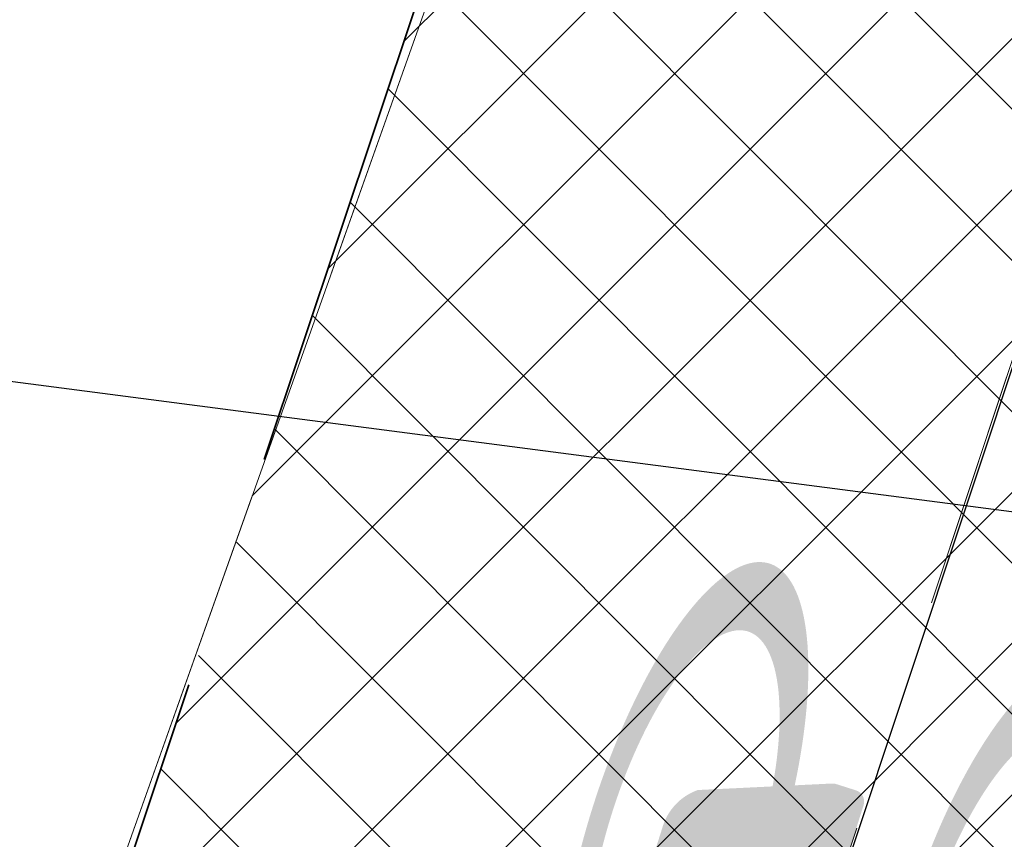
# Model space of a CAD drawing. Header units: metres. Extents: x 6599594 to 6600699, y 5687867 to 5691114.
# Tile 53 of 256: x 6599849.57 to 6599851.65, y 5688576.26 to 5688577.99. Entities that reach past the tile are written whole.
import ezdxf

# ---------------------------------------------------------------- set-up
doc = ezdxf.new("R2010")
doc.units = ezdxf.units.M
doc.header["$MEASUREMENT"] = 0
for name, pattern in [('1', [0]), ('BUG', [1.5, 1, -0.5]), ('GUK', [2, 1.5, -0.5]), ('GUZ', [1, 0.5, -0.5]), ('L_0_04', [1.5, 1, -0.5])]:
    doc.linetypes.add(name, pattern=pattern)
doc.layers.get('0').update_dxf_attribs({"color": 253, "linetype": 'CONTINUOUS', "lineweight": 13})
doc.layers.add('__gaPoziome', color=7, linetype='CONTINUOUS')
doc.layers.add('zzz.gaHSOpis', color=7, linetype='CONTINUOUS')
for name, color, linetype, lineweight in [('_kolor chodnik', 50, '1', 5), ('_kolor jezdnia', 4, '1', 0), ('_kolor zjazdy kostka', 7, '1', 5), ('_kolor ścieżka @ 1', 10, '1', 0), ('_obrzeze', 10, 'BUG', 35), ('Dzialki', 130, '1', 30), ('Kontury', 252, 'GUK', 9), ('OT_Komunikacja', 7, 'CONTINUOUS', 0), ('OT_ZagospodarowanieTerenu', 7, 'CONTINUOUS', 0), ('Uzytki', 252, 'GUZ', 9)]:
    doc.layers.add(name, color=color, linetype=linetype, lineweight=lineweight)
doc.styles.get("Standard").update_dxf_attribs({"font": 'ARIALN.TTF', "width": 0.75, "height": 1.199999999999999})
doc.dimstyles.new('GA-LEADER', dxfattribs={"dimtxt": 1, "dimasz": 1, "dimexe": 1, "dimexo": 1, "dimgap": 1, "dimtad": 1, "dimtxsty": 'Standard', "dimcen": 1, "dimadec": 0, "dimazin": 0, "dimtfac": 1, "dimtmove": 0, "dimatfit": 3, "dimfxl": 1, "dimarcsym": 0})
pattern_1 = [(45, (0, 0), (-0.1414213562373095, 0.1414213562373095), []), (135, (0, 0), (-0.1414213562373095, -0.1414213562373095), [])]

# ---------------------------------------------------------------- blocks, each defined once
blk = doc.blocks.new('*U1225')
at = {"linetype": 'Continuous', "lineweight": 0}
h = blk.add_hatch(color=0, dxfattribs=at)
edge = h.paths.add_edge_path()
edge.add_ellipse((-0.3500000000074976, 0.5999999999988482), major_axis=(0, 0.6000000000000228), ratio=0.3333333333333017, start_angle=352.7756741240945, end_angle=347.298609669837)
edge.add_line((-0.2379739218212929, 1.097042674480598), (-0.2315602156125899, 1.156915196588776))
edge.add_line((-0.2315602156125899, 1.156915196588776), (0.0049111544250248, 0.6839724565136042))
edge.add_arc((-0.0171736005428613, 0.672930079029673), 0.0246915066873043, -6.480149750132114e-12, 26.56505117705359, ccw=False)
edge.add_line((0.007517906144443, 0.6729300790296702), (0.0075179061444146, 0.4246915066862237))
edge.add_arc((0.032209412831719, 0.4246915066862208), 0.0246915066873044, 180, 270.0000000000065)
edge.add_line((0.032209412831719, 0.3999999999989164), (0.0760291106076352, 0.3999999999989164))
edge.add_arc((0.0760291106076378, 0.4246915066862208), 0.0246915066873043, 269.9999999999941, 290.3551038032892)
edge.add_line((0.0846177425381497, 0.4015418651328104), (0.1583063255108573, 0.4288806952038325))
edge.add_ellipse((0.349999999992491, 0.5999999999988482), major_axis=(0, 0.6000000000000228), ratio=0.3333333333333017, start_angle=131.7543516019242, end_angle=366.2961051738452)
edge.add_line((0.2871538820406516, 1.169608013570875), (0.2152697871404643, 1.519009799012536))
edge.add_line((0.2152697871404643, 1.519009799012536), (0.2505309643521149, 1.76523323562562))
edge.add_line((0.2505309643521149, 1.76523323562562), (0.256238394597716, 1.765233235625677))
edge.add_line((0.256238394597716, 1.765233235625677), (0.271304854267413, 1.807733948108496))
edge.add_line((0.271304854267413, 1.807733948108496), (0.271304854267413, 1.863168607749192))
edge.add_line((0.271304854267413, 1.863168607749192), (0.1430894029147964, 1.863168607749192))
edge.add_line((0.1430894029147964, 1.863168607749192), (0.1368954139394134, 1.807733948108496))
edge.add_line((0.1368954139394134, 1.807733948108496), (0.2025543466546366, 1.765233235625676))
edge.add_line((0.2025543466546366, 1.765233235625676), (0.1848099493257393, 1.641330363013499))
edge.add_line((0.1848099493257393, 1.641330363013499), (-0.1796683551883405, 1.641330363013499))
edge.add_line((-0.1796683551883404, 1.641330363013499), (-0.1591600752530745, 1.832776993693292))
edge.add_spline(control_points=[(-0.1591600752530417, 1.832776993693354), (-0.1570904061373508, 1.839129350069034), (-0.1468880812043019, 1.858757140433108), (-0.1198635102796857, 1.861324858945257), (-0.1004585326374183, 1.863168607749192)], knot_values=[0, 0, 0, 0, 0.0202501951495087, 0.0718217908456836, 0.0718217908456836, 0.0718217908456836, 0.0718217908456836], degree=3, periodic=0)
edge.add_line((-0.1004585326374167, 1.863168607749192), (-0.0500000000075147, 1.863168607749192))
edge.add_line((-0.0500000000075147, 1.863168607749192), (-0.0500000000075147, 1.999999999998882))
edge.add_line((-0.0500000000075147, 1.999999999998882), (-0.1309817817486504, 1.999999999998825))
edge.add_spline(control_points=[(-0.13098178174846, 1.999999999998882), (-0.1393453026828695, 1.998699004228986), (-0.1489517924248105, 1.994455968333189), (-0.1568901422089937, 1.98915083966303)], knot_values=[0.0674842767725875, 0.0674842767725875, 0.0674842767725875, 0.0674842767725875, 0.0937358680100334, 0.0937358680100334, 0.0937358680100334, 0.0937358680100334], degree=3, periodic=0)
edge.add_arc((-0.1158451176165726, 1.918452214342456), 0.0817495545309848, 120.1378761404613, 168.8932970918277)
edge.add_line((-0.1960635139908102, 1.934200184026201), (-0.2789103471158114, 1.160817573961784))
h.paths.add_polyline_path([(-0.1948081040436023, 1.499999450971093), (0.1645697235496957, 1.499999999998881), (0.0499999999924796, 0.6999999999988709), (-0.2221906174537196, 1.244381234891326)], flags=16)
edge = h.paths.add_edge_path(flags=16)
edge.add_ellipse((-0.3500000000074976, 0.5999999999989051), major_axis=(0, -0.4499999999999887), ratio=0.3500721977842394, start_angle=172.4065935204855, end_angle=524.7460656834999, ccw=False)
edge.add_line((-0.293937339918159, 1.020539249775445), (-0.3245900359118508, 0.7343935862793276))
edge.add_arc((-0.3373168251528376, 0.7357569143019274), 0.0127996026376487, 322.797032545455, 353.88563826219, ccw=False)
edge.add_line((-0.3271219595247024, 0.7280177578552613), (-0.3593446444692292, 0.6855705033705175))
edge.add_arc((-0.3302445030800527, 0.6634799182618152), 0.0365350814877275, 142.7970325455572, 179.9999999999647)
edge.add_line((-0.3667795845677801, 0.6634799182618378), (-0.366779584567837, 0.5711774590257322))
edge.add_arc((-0.3539799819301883, 0.5711774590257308), 0.0127996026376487, 180, 270.0000000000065)
edge.add_line((-0.3539799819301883, 0.558377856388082), (-0.3459871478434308, 0.558377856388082))
edge.add_arc((-0.345987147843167, 0.5711774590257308), 0.0127996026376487, 269.9999999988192, 333.0194612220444)
edge.add_spline(control_points=[(-0.3345806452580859, 0.5653704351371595), (-0.3223100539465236, 0.5894730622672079), (-0.3007053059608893, 0.6324936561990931), (-0.2827209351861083, 0.6805993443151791), (-0.2801993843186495, 0.7028830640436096), (-0.2800171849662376, 0.7045650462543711)], knot_values=[0.0078877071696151, 0.0078877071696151, 0.0078877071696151, 0.0078877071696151, 0.089430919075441, 0.1528578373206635, 0.1580227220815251, 0.1580227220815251, 0.1580227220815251, 0.1580227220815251], degree=3, periodic=0)
edge.add_line((-0.2800171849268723, 0.7045650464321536), (-0.2531900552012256, 0.9549987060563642))
edge = h.paths.add_edge_path(flags=16)
edge.add_line((0.195220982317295, 1.379012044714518), (0.2489608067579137, 1.117802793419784))
edge.add_ellipse((0.349999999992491, 0.5999999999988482), major_axis=(0, 0.6000000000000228), ratio=0.3333333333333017, start_angle=371.0414200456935, end_angle=423.1107733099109)
edge.add_line((0.1527973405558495, 0.6999999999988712), (0.0979809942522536, 0.6999999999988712))
edge.add_line((0.0979809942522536, 0.6999999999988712), (0.195220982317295, 1.379012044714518))
edge = h.paths.add_edge_path(flags=16)
edge.add_ellipse((0.349999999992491, 0.5999999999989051), major_axis=(0, -0.4499999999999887), ratio=0.3500721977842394, start_angle=316.31798467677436, end_angle=596.9330963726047, ccw=False)
edge.add_line((0.2020913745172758, 0.4451251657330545), (0.3499999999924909, 0.4999999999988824))
edge.add_arc((0.2781116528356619, 0.5949437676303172), 0.1190892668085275, 307.1318264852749, 362.4333669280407)
edge.add_line((0.3970935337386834, 0.5999999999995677), (0.3970935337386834, 0.6753084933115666))
edge.add_arc((0.372402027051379, 0.6753084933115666), 0.0246915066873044, 0, 90)
edge.add_line((0.372402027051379, 0.699999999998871), (0.1964064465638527, 0.6999999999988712))

msp = doc.modelspace()

# ---------------------------------------------------------------- hatches: boundary and pattern name
at = {"layer": '_kolor chodnik'}
h = msp.add_hatch(dxfattribs=at)
h.set_pattern_fill('ANSI37', color=256, scale=1.6)
h.set_pattern_definition(pattern_1)
h.paths.add_polyline_path([(6599849.938171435, 5688542.085872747), (6599852.232147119, 5688548.938742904), (6599853.573135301, 5688548.489851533), (6599853.827082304, 5688549.248475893), (6599851.793849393, 5688549.929093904), (6599849.895278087, 5688548.982823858), (6599847.823506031, 5688542.793750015)])
edge = h.paths.add_edge_path()
edge.add_line((6600018.106075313, 5689087.454911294), (6600022.42781917, 5689091.229234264))
edge.add_line((6600022.42781917, 5689091.229234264), (6600020.233254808, 5689093.742094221))
edge.add_line((6600020.233254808, 5689093.742094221), (6600017.159471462, 5689091.057656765))
edge.add_arc((6600023.275194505, 5689085.385140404), 8.34143334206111, 137.1531558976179, 148.8016577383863)
edge.add_line((6600016.140105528, 5689089.706021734), (6600018.106075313, 5689087.454911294))
h.paths.add_polyline_path([(6600038.501784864, 5689187.59229436), (6600037.906968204, 5689187.700586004), (6600037.638296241, 5689186.224843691), (6600038.240083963, 5689186.115282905)])
h.paths.add_polyline_path([(6600069.098302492, 5689360.276020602), (6600068.321239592, 5689360.413462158), (6600068.064048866, 5689358.936495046), (6600068.836639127, 5689358.799546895)])
h.paths.add_polyline_path([(6600082.393785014, 5689362.950258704), (6600082.941124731, 5689366.103121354), (6600081.481377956, 5689366.361351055), (6600080.923159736, 5689363.210828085)])
h.paths.add_polyline_path([(6600074.022236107, 5689388.065861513), (6600072.983907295, 5689388.249860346), (6600072.723374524, 5689386.772538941), (6600073.760538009, 5689386.588865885)])
h.paths.add_polyline_path([(6600105.602402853, 5689486.45426531), (6600106.738797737, 5689489.760539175), (6600105.28818975, 5689490.281952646), (6600104.132785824, 5689486.965912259)])
h.paths.add_polyline_path([(6600132.519778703, 5689678.737346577), (6600131.636986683, 5689678.922259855), (6600131.330470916, 5689677.453953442), (6600132.212256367, 5689677.269208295)])
h.paths.add_polyline_path([(6600156.649397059, 5689798.7449027), (6600156.48800471, 5689797.95886096), (6600157.450195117, 5689797.757316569), (6600157.615023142, 5689798.542205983)])
h.paths.add_polyline_path([(6600189.055358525, 5689948.643107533), (6600187.902868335, 5689948.884512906), (6600187.600024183, 5689947.417400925), (6600188.748131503, 5689947.176379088)])
edge = h.paths.add_edge_path()
edge.add_line((6600204.459383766, 5690032.969035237), (6600204.153258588, 5690031.227801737))
edge.add_arc((6600202.328347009, 5690027.299936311), 4.331100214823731, 41.853001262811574, 65.08011546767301, ccw=False)
edge.add_arc((6600032.903931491, 5690051.979071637), 174.020003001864, 352.8070218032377, 353.495463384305)
edge.add_arc((6600202.372679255, 5690027.343587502), 5.999999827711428, 55.12102442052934, 69.64815978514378)
edge = h.paths.add_edge_path()
edge.add_line((6600205.046027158, 5690040.265402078), (6600204.972740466, 5690038.483452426))
edge.add_arc((6600203.986269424, 5690044.401803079), 5.999999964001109, 279.4630688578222, 294.9140560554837)
edge.add_line((6600206.513819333, 5690038.960158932), (6600206.607027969, 5690041.030672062))
edge.add_arc((6600203.986269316, 5690044.401803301), 4.270000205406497, 284.3702444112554, 307.86193139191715, ccw=False)
edge = h.paths.add_edge_path()
edge.add_arc((6600203.547470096, 5690044.558759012), 6.446878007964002, 324.43500910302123, 356.20133685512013, ccw=False)
edge.add_arc((6600203.986269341, 5690044.401803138), 6.000000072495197, 323.2169970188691, 357.4193489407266)
h.paths.add_polyline_path([(6600208.910055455, 5690121.713696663), (6600208.146285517, 5690121.748120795), (6600207.125602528, 5690121.794124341), (6600209.971605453, 5690121.665851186)])
edge = h.paths.add_edge_path()
edge.add_line((6600238.769818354, 5690481.648294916), (6600240.338176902, 5690490.87374652))
edge.add_line((6600240.338176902, 5690490.87374652), (6600241.251295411, 5690510.829461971))
edge.add_line((6600241.251295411, 5690510.829461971), (6600239.524022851, 5690510.928942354))
edge.add_line((6600239.524022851, 5690510.928942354), (6600238.633343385, 5690491.167757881))
edge.add_line((6600238.633343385, 5690491.167757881), (6600234.579716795, 5690467.661262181))
edge.add_line((6600234.579716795, 5690467.661262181), (6600234.449796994, 5690464.966873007))
edge.add_arc((6600242.443669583, 5690464.607462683), 8.001948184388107, 177.4256737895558, 268.2543056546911)
edge.add_line((6600242.199903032, 5690456.609228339), (6600242.216657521, 5690457.359274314))
edge.add_line((6600242.216657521, 5690457.359274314), (6600242.305257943, 5690458.836738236))
edge.add_arc((6600242.444504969, 5690464.607952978), 5.772894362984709, 177.0298084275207, 268.6178439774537, ccw=False)
edge.add_line((6600236.679365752, 5690464.907083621), (6600236.951876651, 5690470.95443634))
edge.add_line((6600236.951876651, 5690470.95443634), (6600238.15078669, 5690478.210832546))
edge.add_line((6600238.15078669, 5690478.210832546), (6600238.769818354, 5690481.648294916))
h.paths.add_polyline_path([(6600238.769818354, 5690481.648294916), (6600238.15078669, 5690478.210832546), (6600239.670056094, 5690477.930590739), (6600240.266710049, 5690481.376366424)])
edge = h.paths.add_edge_path()
edge.add_line((6600223.366500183, 5690460.339976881), (6600223.278629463, 5690457.997544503))
edge.add_arc((6600220.967166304, 5690465.656339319), 7.999999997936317, 286.7940807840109, 300.2738222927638)
edge.add_line((6600225.000231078, 5690458.747331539), (6600225.240084, 5690461.623695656))
edge.add_arc((6600221.105749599, 5690465.648640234), 5.76999998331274, 293.06724424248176, 315.7681070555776, ccw=False)
edge = h.paths.add_edge_path()
edge.add_arc((6600220.025145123, 5690444.676291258), 5.770000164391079, 37.996647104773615, 59.94382588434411, ccw=False)
edge.add_line((6600224.572175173, 5690448.22839199), (6600224.817793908, 5690451.081798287))
edge.add_arc((6600220.025145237, 5690444.676291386), 7.999999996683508, 53.19588653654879, 68.15166733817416)
edge.add_line((6600223.00235276, 5690452.101669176), (6600222.91504296, 5690449.670427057))
edge = h.paths.add_edge_path()
edge.add_arc((6600221.105749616, 5690465.648640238), 7.999999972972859, 328.0222308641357, 357.0132597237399)
edge.add_line((6600229.094882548, 5690465.23180147), (6600229.218816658, 5690467.593604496))
edge.add_line((6600229.218816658, 5690467.593604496), (6600228.218919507, 5690467.645774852))
edge.add_line((6600228.218919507, 5690467.645774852), (6600227.891778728, 5690461.411918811))
h.paths.add_polyline_path([(6600200.980142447, 5690012.236744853), (6600202.317278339, 5690011.956662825), (6600202.522293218, 5690012.935421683), (6600201.182321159, 5690013.216097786)])
h.paths.add_polyline_path([(6600196.457878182, 5689983.98337835), (6600195.202332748, 5689984.246370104), (6600194.899091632, 5689982.777335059), (6600196.150355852, 5689982.515240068)])
edge = h.paths.add_edge_path()
edge.add_line((6600112.305909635, 5689517.991018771), (6600112.691041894, 5689519.807934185))
edge.add_line((6600112.691041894, 5689519.807934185), (6600113.245521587, 5689522.423769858))
edge.add_line((6600113.245521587, 5689522.423769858), (6600111.553124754, 5689522.782507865))
edge.add_line((6600111.553124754, 5689522.782507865), (6600107.405864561, 5689503.21722655))
edge.add_line((6600107.405864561, 5689503.21722655), (6600099.494506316, 5689480.361667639))
edge.add_line((6600099.494506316, 5689480.361667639), (6600099.182814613, 5689478.891218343))
edge.add_arc((6600107.008997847, 5689477.232359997), 8.000059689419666, 168.0325629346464, 257.7529108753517)
edge.add_line((6600105.311960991, 5689469.414366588), (6600105.784990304, 5689471.593619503))
edge.add_arc((6600107.008927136, 5689477.232314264), 5.769999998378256, 168.0321375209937, 257.7533362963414, ccw=False)
edge.add_line((6600101.364343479, 5689478.42879883), (6600101.647245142, 5689479.76342708))
edge.add_line((6600101.647245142, 5689479.76342708), (6600104.132785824, 5689486.965912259))
edge.add_line((6600104.132785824, 5689486.965912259), (6600105.28818975, 5689490.281952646))
edge.add_line((6600105.28818975, 5689490.281952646), (6600108.240043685, 5689498.809726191))
edge.add_line((6600108.240043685, 5689498.809726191), (6600112.305909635, 5689517.991018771))
h.paths.add_polyline_path([(6600136.009573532, 5689645.499114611), (6600138.333647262, 5689645.012304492), (6600138.661671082, 5689646.578318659), (6600134.869459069, 5689647.372651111)])
at = {"layer": '_kolor jezdnia'}
h = msp.add_hatch(dxfattribs=at)
h.set_pattern_fill('ANSI37', color=4, scale=3.5)
h.set_pattern_definition([(45, (0, 0), (-0.3093592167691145, 0.3093592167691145), []), (135, (0, 0), (-0.3093592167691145, -0.3093592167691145), [])])
edge = h.paths.add_edge_path()
edge.add_line((6599833.066047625, 5688539.933393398), (6599850.649511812, 5688527.983462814))
edge.add_arc((6599857.337592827, 5688536.653968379), 10.95025544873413, 169.5012687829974, 232.3548431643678, ccw=False)
edge.add_arc((6599858.085851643, 5688536.618142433), 11.69295282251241, 162.2507788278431, 169.9967502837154, ccw=False)
edge.add_line((6599846.949484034, 5688540.182754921), (6599847.823506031, 5688542.793750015))
edge.add_line((6599847.823506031, 5688542.793750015), (6599849.895278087, 5688548.982823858))
edge.add_line((6599849.895278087, 5688548.982823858), (6599852.434748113, 5688556.56906746))
edge.add_line((6599852.434748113, 5688556.56906746), (6599928.48625871, 5688783.760284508))
edge.add_line((6599928.48625871, 5688783.760284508), (6599931.025728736, 5688791.34652811))
edge.add_line((6599931.025728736, 5688791.34652811), (6599996.657773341, 5688987.411326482))
edge.add_line((6599996.657773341, 5688987.411326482), (6599999.197243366, 5688994.997570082))
edge.add_line((6599999.197243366, 5688994.997570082), (6600021.930100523, 5689062.908193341))
edge.add_line((6600021.930100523, 5689062.908193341), (6600017.620224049, 5689067.371531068))
edge.add_line((6600017.620224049, 5689067.371531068), (6600016.714558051, 5689064.654078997))
edge.add_line((6600016.714558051, 5689064.654078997), (6600012.423620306, 5689051.835617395))
edge.add_line((6600012.423620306, 5689051.835617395), (6600009.884150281, 5689044.249373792))
edge.add_line((6600009.884150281, 5689044.249373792), (6599977.53516164, 5688947.612159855))
edge.add_line((6599977.53516164, 5688947.612159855), (6599974.995691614, 5688940.025916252))
edge.add_line((6599974.995691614, 5688940.025916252), (6599942.096912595, 5688841.746295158))
edge.add_line((6599942.096912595, 5688841.746295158), (6599939.557442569, 5688834.160051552))
edge.add_line((6599939.557442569, 5688834.160051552), (6599882.679288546, 5688664.246042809))
edge.add_line((6599882.679288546, 5688664.246042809), (6599880.139818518, 5688656.659799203))
edge.add_line((6599880.139818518, 5688656.659799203), (6599852.46454386, 5688573.984527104))
edge.add_line((6599852.46454386, 5688573.984527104), (6599842.470137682, 5688544.127903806))
edge.add_arc((6599835.706422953, 5688546.652910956), 7.219660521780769, 248.5480913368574, 339.52856074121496, ccw=False)
h.paths.add_polyline_path([(6600044.653202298, 5689172.271628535), (6600046.276244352, 5689181.431901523), (6600047.759199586, 5689189.801539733), (6600051.0603021, 5689208.432603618), (6600052.368792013, 5689215.817578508), (6600054.808584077, 5689229.587499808), (6600056.11707399, 5689236.972474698), (6600057.346666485, 5689243.912161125), (6600058.655146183, 5689251.297078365), (6600058.831439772, 5689252.292060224), (6600060.098987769, 5689259.445963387), (6600060.139929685, 5689259.677035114), (6600061.407468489, 5689266.830886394), (6600072.329030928, 5689328.470998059), (6600073.637511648, 5689335.855921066), (6600077.337304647, 5689356.73715072), (6600078.820259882, 5689365.106788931), (6600081.142794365, 5689378.214921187), (6600082.538516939, 5689386.092227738), (6600095.187867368, 5689457.483787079), (6600091.082877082, 5689465.8405575), (6600089.043088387, 5689454.328211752), (6600087.870641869, 5689447.711051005), (6600087.560133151, 5689445.958573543), (6600086.562151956, 5689440.326076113), (6600082.433200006, 5689417.022719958), (6600080.95024477, 5689408.65308175), (6600077.202698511, 5689387.502337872), (6600075.719743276, 5689379.132699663), (6600073.469199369, 5689366.430874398), (6600071.986244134, 5689358.061236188), (6600069.98686466, 5689346.776955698), (6600068.591142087, 5689338.899649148), (6600065.559290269, 5689321.78820693), (6600064.163567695, 5689313.910900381), (6600059.719426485, 5689288.828650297), (6600058.323703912, 5689280.951343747), (6600057.563846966, 5689276.662793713), (6600056.168124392, 5689268.785487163), (6600054.804920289, 5689261.091711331), (6600053.409197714, 5689253.21440478), (6600053.264817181, 5689252.399536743), (6600051.869094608, 5689244.522230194), (6600051.183555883, 5689240.653124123), (6600049.787833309, 5689232.775817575), (6600046.593849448, 5689214.749319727), (6600045.198126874, 5689206.872013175), (6600044.41754409, 5689202.466488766), (6600042.934588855, 5689194.096850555), (6600036.429952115, 5689157.38538759), (6600034.946996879, 5689149.01574938), (6600030.579776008, 5689124.367629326), (6600027.529365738, 5689107.151445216), (6600024.895072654, 5689094.014582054), (6600030.583685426, 5689094.264316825), (6600032.945013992, 5689106.191885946), (6600043.170247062, 5689163.901990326)])
edge = h.paths.add_edge_path()
edge.add_line((6600111.106812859, 5689535.144351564), (6600111.256844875, 5689535.85214863))
edge.add_line((6600111.256844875, 5689535.85214863), (6600112.915748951, 5689543.678261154))
edge.add_line((6600112.915748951, 5689543.678261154), (6600117.304772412, 5689564.384094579))
edge.add_line((6600117.304772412, 5689564.384094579), (6600119.067357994, 5689572.699339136))
edge.add_line((6600119.067357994, 5689572.699339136), (6600120.087667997, 5689577.512794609))
edge.add_line((6600120.087667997, 5689577.512794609), (6600121.642890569, 5689584.849775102))
edge.add_line((6600121.642890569, 5689584.849775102), (6600128.436769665, 5689616.900852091))
edge.add_line((6600128.436769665, 5689616.900852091), (6600129.991992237, 5689624.237832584))
edge.add_line((6600129.991992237, 5689624.237832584), (6600132.660554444, 5689636.827148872))
edge.add_line((6600132.660554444, 5689636.827148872), (6600133.208838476, 5689639.444704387))
edge.add_line((6600133.208838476, 5689639.444704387), (6600134.848957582, 5689647.274775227))
edge.add_line((6600134.848957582, 5689647.274775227), (6600138.97649476, 5689666.979995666))
edge.add_line((6600138.97649476, 5689666.979995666), (6600140.51410642, 5689674.320687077))
edge.add_line((6600140.51410642, 5689674.320687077), (6600145.209128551, 5689696.735129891))
edge.add_line((6600145.209128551, 5689696.735129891), (6600146.746740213, 5689704.075821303))
edge.add_line((6600146.746740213, 5689704.075821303), (6600151.462308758, 5689726.588354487))
edge.add_line((6600151.462308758, 5689726.588354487), (6600152.999920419, 5689733.929045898))
edge.add_line((6600152.999920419, 5689733.929045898), (6600155.244070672, 5689744.642813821))
edge.add_line((6600155.244070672, 5689744.642813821), (6600156.781682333, 5689751.983505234))
edge.add_line((6600156.781682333, 5689751.983505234), (6600161.635515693, 5689775.156126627))
edge.add_line((6600161.635515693, 5689775.156126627), (6600163.378142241, 5689783.475576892))
edge.add_line((6600163.378142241, 5689783.475576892), (6600163.850769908, 5689785.731942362))
edge.add_line((6600163.850769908, 5689785.731942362), (6600167.028500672, 5689800.902704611))
edge.add_line((6600167.028500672, 5689800.902704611), (6600179.49088801, 5689860.399222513))
edge.add_line((6600179.49088801, 5689860.399222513), (6600181.233514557, 5689868.718672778))
edge.add_line((6600181.233514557, 5689868.718672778), (6600181.84713393, 5689871.648144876))
edge.add_line((6600181.84713393, 5689871.648144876), (6600183.384745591, 5689878.988836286))
edge.add_line((6600183.384745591, 5689878.988836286), (6600184.935818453, 5689886.393792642))
edge.add_line((6600184.935818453, 5689886.393792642), (6600186.575937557, 5689894.223863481))
edge.add_line((6600186.575937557, 5689894.223863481), (6600194.05133812, 5689929.912074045))
edge.add_line((6600194.05133812, 5689929.912074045), (6600195.691457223, 5689937.742144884))
edge.add_line((6600195.691457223, 5689937.742144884), (6600202.915799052, 5689972.231779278))
edge.add_line((6600202.915799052, 5689972.231779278), (6600204.555918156, 5689980.061850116))
edge.add_line((6600204.555918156, 5689980.061850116), (6600206.062781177, 5689987.255744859))
edge.add_line((6600206.062781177, 5689987.255744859), (6600207.702900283, 5689995.085815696))
edge.add_line((6600207.702900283, 5689995.085815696), (6600210.232559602, 5690007.162628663))
edge.add_line((6600210.232559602, 5690007.162628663), (6600211.694938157, 5690014.144150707))
edge.add_arc((6600028.177652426, 5690052.584442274), 187.5000004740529, 348.1696294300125, 357.4195276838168)
edge.add_line((6600215.487522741, 5690044.142720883), (6600208.310270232, 5690026.480446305))
edge.add_arc((6600032.903933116, 5690051.97907145), 177.2500013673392, 348.1696294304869, 351.7289130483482, ccw=False)
edge.add_line((6600206.38894146, 5690015.640182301), (6600205.966941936, 5690013.625519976))
edge.add_line((6600205.966941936, 5690013.625519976), (6600204.326822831, 5690005.795449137))
edge.add_line((6600204.326822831, 5690005.795449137), (6600197.076961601, 5689971.183982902))
edge.add_line((6600197.076961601, 5689971.183982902), (6600195.334335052, 5689962.864532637))
edge.add_line((6600195.334335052, 5689962.864532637), (6600193.44722506, 5689953.855305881))
edge.add_line((6600193.44722506, 5689953.855305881), (6600191.909227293, 5689946.512771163))
edge.add_line((6600191.909227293, 5689946.512771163), (6600185.496844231, 5689915.899498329))
edge.add_line((6600185.496844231, 5689915.899498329), (6600183.856521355, 5689908.068454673))
edge.add_line((6600183.856521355, 5689908.068454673), (6600182.066605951, 5689899.523243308))
edge.add_line((6600182.066605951, 5689899.523243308), (6600180.32407057, 5689891.204228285))
edge.add_line((6600180.32407057, 5689891.204228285), (6600174.320344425, 5689862.541919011))
edge.add_line((6600174.320344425, 5689862.541919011), (6600172.577809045, 5689854.222903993))
edge.add_line((6600172.577809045, 5689854.222903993), (6600163.663810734, 5689811.666703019))
edge.add_line((6600163.663810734, 5689811.666703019), (6600162.023782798, 5689803.837067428))
edge.add_line((6600162.023782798, 5689803.837067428), (6600160.924220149, 5689798.587659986))
edge.add_line((6600160.924220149, 5689798.587659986), (6600159.279208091, 5689790.734229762))
edge.add_line((6600159.279208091, 5689790.734229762), (6600157.107250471, 5689780.365115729))
edge.add_line((6600157.107250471, 5689780.365115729), (6600155.462238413, 5689772.511685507))
edge.add_line((6600155.462238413, 5689772.511685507), (6600153.380318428, 5689762.572418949))
edge.add_line((6600153.380318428, 5689762.572418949), (6600151.735124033, 5689754.718118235))
edge.add_line((6600151.735124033, 5689754.718118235), (6600148.586504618, 5689739.686336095))
edge.add_line((6600148.586504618, 5689739.686336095), (6600146.885007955, 5689731.563243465))
edge.add_line((6600146.885007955, 5689731.563243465), (6600141.75088822, 5689707.052510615))
edge.add_line((6600141.75088822, 5689707.052510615), (6600140.110896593, 5689699.223048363))
edge.add_line((6600140.110896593, 5689699.223048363), (6600133.483561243, 5689667.583574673))
edge.add_line((6600133.483561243, 5689667.583574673), (6600131.860394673, 5689659.834436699))
edge.add_line((6600131.860394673, 5689659.834436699), (6600131.740984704, 5689659.26436315))
edge.add_line((6600131.740984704, 5689659.26436315), (6600130.117814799, 5689651.515209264))
edge.add_line((6600130.117814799, 5689651.515209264), (6600127.27873359, 5689637.961189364))
edge.add_line((6600127.27873359, 5689637.961189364), (6600126.924568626, 5689636.290366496))
edge.add_line((6600126.924568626, 5689636.290366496), (6600125.166244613, 5689627.995226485))
edge.add_line((6600125.166244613, 5689627.995226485), (6600118.009503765, 5689594.232298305))
edge.add_line((6600118.009503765, 5689594.232298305), (6600116.25117975, 5689585.937158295))
edge.add_line((6600116.25117975, 5689585.937158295), (6600113.665314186, 5689573.737975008))
edge.add_line((6600113.665314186, 5689573.737975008), (6600111.898534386, 5689565.402943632))
edge.add_line((6600111.898534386, 5689565.402943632), (6600104.889982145, 5689532.339115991))
edge.add_line((6600104.889982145, 5689532.339115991), (6600103.22663594, 5689524.492047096))
edge.add_line((6600103.22663594, 5689524.492047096), (6600096.623876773, 5689493.342605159))
edge.add_line((6600096.623876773, 5689493.342605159), (6600094.968986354, 5689485.535427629))
edge.add_line((6600094.968986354, 5689485.535427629), (6600094.300101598, 5689482.379870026))
edge.add_line((6600094.300101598, 5689482.379870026), (6600099.182814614, 5689478.891218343))
edge.add_line((6600099.182814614, 5689478.891218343), (6600099.494506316, 5689480.361667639))
edge.add_line((6600099.494506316, 5689480.361667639), (6600111.106812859, 5689535.144351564))
edge = h.paths.add_edge_path()
edge.add_arc((6600239.213891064, 5690851.400367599), 10.00000000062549, -2.8342403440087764, 76.13703556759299, ccw=False)
edge.add_line((6600249.201658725, 5690850.905901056), (6600249.082723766, 5690848.503524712))
edge.add_line((6600249.082723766, 5690848.503524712), (6600247.016487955, 5690806.767468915))
edge.add_line((6600247.016487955, 5690806.767468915), (6600246.092398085, 5690789.152178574))
edge.add_line((6600246.092398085, 5690789.152178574), (6600233.768116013, 5690572.015170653))
edge.add_line((6600233.768116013, 5690572.015170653), (6600228.959056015, 5690465.296202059))
edge.add_line((6600228.959056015, 5690465.296202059), (6600234.588724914, 5690465.017134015))
edge.add_line((6600234.588724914, 5690465.017134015), (6600239.262540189, 5690571.767576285))
edge.add_line((6600239.262540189, 5690571.767576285), (6600252.50503885, 5690806.400146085))
edge.add_line((6600252.50503885, 5690806.400146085), (6600254.569211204, 5690848.094521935))
edge.add_arc((6600262.559425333, 5690847.6989487), 7.999999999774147, 76.13703557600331, 177.1657596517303, ccw=False)
edge.add_line((6600264.476229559, 5690855.465921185), (6600241.609896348, 5690861.109083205))
edge = h.paths.add_edge_path()
edge.add_line((6600250.031475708, 5690451.625307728), (6600250.231741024, 5690455.772579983))
edge.add_line((6600250.231741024, 5690455.772579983), (6600246.257763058, 5690456.417303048))
edge.add_line((6600246.257763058, 5690456.417303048), (6600242.171761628, 5690456.61060902))
edge.add_arc((6600242.563100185, 5690464.586983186), 7.985968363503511, 176.9123644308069, 267.1911945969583, ccw=False)
edge.add_line((6600234.588724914, 5690465.017134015), (6600228.959056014, 5690465.296202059))
edge.add_arc((6600220.965133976, 5690465.657286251), 8.002072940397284, 267.8289300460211, 357.413716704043, ccw=False)
edge.add_line((6600220.661989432, 5690457.660957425), (6600212.406915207, 5690458.119572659))
edge.add_line((6600212.406915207, 5690458.119572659), (6600208.431872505, 5690457.817501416))
edge.add_line((6600208.431872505, 5690457.817501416), (6600208.233912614, 5690454.548331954))
edge.add_line((6600208.233912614, 5690454.548331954), (6600212.129565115, 5690453.127270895))
edge.add_line((6600212.129565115, 5690453.127270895), (6600218.640548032, 5690452.76554962))
edge.add_line((6600218.640548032, 5690452.76554962), (6600216.486747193, 5690452.885205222))
edge.add_line((6600216.486747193, 5690452.885205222), (6600220.468905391, 5690452.663974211))
edge.add_arc((6600220.025145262, 5690444.676291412), 7.99999997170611, -0.3386579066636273, 86.8201700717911, ccw=False)
edge.add_line((6600228.025005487, 5690444.629006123), (6600227.803602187, 5690439.649256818))
edge.add_line((6600227.803602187, 5690439.649256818), (6600226.885525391, 5690435.936828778))
edge.add_line((6600226.885525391, 5690435.936828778), (6600225.534849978, 5690405.967249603))
edge.add_line((6600225.534849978, 5690405.967249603), (6600226.115199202, 5690402.187514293))
edge.add_line((6600226.115199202, 5690402.187514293), (6600213.445139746, 5690121.008786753))
edge.add_line((6600213.445139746, 5690121.008786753), (6600213.352800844, 5690118.960058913))
edge.add_line((6600213.352800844, 5690118.960058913), (6600209.980184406, 5690044.131649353))
edge.add_arc((6600203.98626942, 5690044.401803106), 5.999999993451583, 257.4162346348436, 357.41934921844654, ccw=False)
edge.add_line((6600202.679069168, 5690038.545931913), (6600201.589735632, 5690033.666039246))
edge.add_line((6600201.589735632, 5690033.666039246), (6600203.67987942, 5690033.199458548))
edge.add_arc((6600202.372679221, 5690027.343587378), 5.999999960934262, -8.27108729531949, 77.41623506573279, ccw=False)
edge.add_line((6600208.310270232, 5690026.480446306), (6600215.487522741, 5690044.142720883))
edge.add_line((6600215.487522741, 5690044.142720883), (6600216.199687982, 5690059.9446614))
edge.add_line((6600216.199687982, 5690059.9446614), (6600216.537356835, 5690067.437056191))
edge.add_line((6600216.537356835, 5690067.437056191), (6600223.893528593, 5690230.66011469))
edge.add_line((6600223.893528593, 5690230.66011469), (6600224.231197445, 5690238.152509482))
edge.add_line((6600224.231197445, 5690238.152509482), (6600233.507835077, 5690443.987992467))
edge.add_arc((6600241.499722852, 5690443.627812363), 7.999999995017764, 87.29208981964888, 177.4195277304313, ccw=False)
edge.add_line((6600241.877677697, 5690451.618879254), (6600246.021541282, 5690451.422886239))
edge.add_line((6600246.021541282, 5690451.422886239), (6600246.427694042, 5690451.44338883))
edge.add_line((6600246.427694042, 5690451.44338883), (6600246.79397003, 5690451.461878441))
edge.add_line((6600246.79397003, 5690451.461878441), (6600250.031475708, 5690451.625307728))
edge = h.paths.add_edge_path()
edge.add_line((6600007.33756506, 5689086.20374581), (6600006.980466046, 5689080.740822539))
edge.add_line((6600006.980466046, 5689080.740822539), (6600007.229745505, 5689080.720859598))
edge.add_line((6600007.229745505, 5689080.720859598), (6600008.093335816, 5689080.601653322))
edge.add_line((6600008.093335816, 5689080.601653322), (6600008.702681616, 5689080.53831051))
edge.add_arc((6600008.140193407, 5689070.554142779), 9.999999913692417, -18.557800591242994, 86.77547804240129, ccw=False)
edge.add_line((6600017.620224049, 5689067.371531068), (6600021.930100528, 5689062.908193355))
edge.add_arc((6599734.83819726, 5689159.011261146), 302.7499967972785, 341.4922000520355, 343.8640860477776)
edge.add_arc((6600034.895369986, 5689072.315877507), 9.581213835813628, 98.63328270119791, 164.5273290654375, ccw=False)
edge.add_line((6600033.457137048, 5689081.788529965), (6600033.832640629, 5689081.798737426))
edge.add_line((6600033.832640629, 5689081.798737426), (6600034.422462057, 5689082.05700874))
edge.add_line((6600034.422462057, 5689082.05700874), (6600036.833623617, 5689082.139040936))
edge.add_line((6600036.833623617, 5689082.139040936), (6600036.730225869, 5689087.148851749))
edge.add_line((6600036.730225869, 5689087.148851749), (6600036.579860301, 5689087.134303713))
edge.add_arc((6600036.479565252, 5689093.136286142), 6.002820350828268, 169.1687651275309, 270.9573417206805, ccw=False)
edge.add_line((6600030.583685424, 5689094.264316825), (6600024.895072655, 5689094.014582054))
edge.add_arc((6600015.200558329, 5689096.162123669), 9.929528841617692, 271.0943432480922, 347.5094668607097, ccw=False)
edge.add_arc((6600014.909438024, 5689089.646776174), 3.446070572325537, 264.4236009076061, 278.0194998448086, ccw=False)
edge.add_line((6600014.574573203, 5689086.217014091), (6600014.299554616, 5689086.232508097))
edge.add_line((6600014.299554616, 5689086.232508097), (6600010.474232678, 5689086.448019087))
edge.add_line((6600010.474232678, 5689086.448019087), (6600007.33756506, 5689086.20374581))
edge = h.paths.add_edge_path()
edge.add_line((6600105.490725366, 5689463.953528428), (6600106.927559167, 5689464.047234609))
edge.add_line((6600106.927559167, 5689464.047234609), (6600107.835, 5689468.66))
edge.add_line((6600107.835, 5689468.66), (6600105.311960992, 5689469.414366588))
edge.add_arc((6600107.008997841, 5689477.232359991), 8.000059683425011, 168.0325628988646, 257.75291091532, ccw=False)
edge.add_line((6600099.182814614, 5689478.891218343), (6600094.300101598, 5689482.379870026))
edge.add_arc((6600586.245114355, 5689378.104238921), 502.8750369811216, 168.032376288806, 169.9522165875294)
edge.add_line((6600091.082877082, 5689465.8405575), (6600095.187867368, 5689457.483787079))
edge.add_arc((6600103.065173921, 5689456.088064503), 8.000000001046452, 77.7533362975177, 169.9524553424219, ccw=False)
edge.add_line((6600104.762140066, 5689463.906012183), (6600105.490725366, 5689463.953528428))
at = {"layer": '_kolor zjazdy kostka'}
h = msp.add_hatch(dxfattribs=at)
h.set_pattern_fill('ANSI37', color=256, scale=1.6)
h.set_pattern_definition(pattern_1)
h.paths.add_polyline_path([(6600244.137440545, 5690813.934732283), (6600242.369522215, 5690814.022127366), (6600242.097568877, 5690808.528921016), (6600243.865482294, 5690808.441426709)])
h.paths.add_polyline_path([(6600247.012128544, 5690806.679412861), (6600247.442736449, 5690815.377295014), (6600247.393289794, 5690814.378518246), (6600247.113277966, 5690808.722537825)])
h.paths.add_polyline_path([(6600242.297085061, 5690788.088808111), (6600240.958726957, 5690788.155683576), (6600240.648818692, 5690782.664569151), (6600241.987258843, 5690782.599147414)])
h.paths.add_polyline_path([(6600245.558275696, 5690780.919298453), (6600246.037231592, 5690789.405686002), (6600244.985820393, 5690788.453468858), (6600244.612601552, 5690781.981345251)])
h.paths.add_polyline_path([(6600241.348405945, 5690723.711515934), (6600242.272017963, 5690722.691689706), (6600242.749709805, 5690731.155680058), (6600241.698138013, 5690730.203317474), (6600241.472690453, 5690726.27550499)])
h.paths.add_polyline_path([(6600225.772794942, 5690394.589141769), (6600224.731429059, 5690393.637598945), (6600224.461246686, 5690387.644646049), (6600225.412923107, 5690386.603142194)])
h.paths.add_polyline_path([(6600223.012390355, 5690333.280720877), (6600223.372595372, 5690341.272607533), (6600222.32835346, 5690340.318436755), (6600222.058239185, 5690334.324941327)])
h.paths.add_polyline_path([(6600215.496388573, 5690166.390602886), (6600215.856593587, 5690174.382489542), (6600214.812834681, 5690173.428760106), (6600214.542018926, 5690167.435062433)])
h.paths.add_polyline_path([(6600212.446537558, 5690121.053392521), (6600213.399499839, 5690120.010473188), (6600213.788744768, 5690128.503024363), (6600212.745135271, 5690127.54943145)])
h.paths.add_polyline_path([(6600209.977420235, 5690121.665589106), (6600210.225142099, 5690127.162117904), (6600207.346107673, 5690127.291879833), (6600207.119593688, 5690121.794395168)])
h.paths.add_polyline_path([(6600207.950178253, 5690070.725854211), (6600204.880846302, 5690070.828947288), (6600204.643784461, 5690065.333808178), (6600207.702521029, 5690065.204598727)])
h.paths.add_polyline_path([(6600200.981479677, 5690012.236464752), (6600199.969248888, 5690007.339980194), (6600201.282587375, 5690007.064882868), (6600202.31726072, 5690011.956666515)])
h.paths.add_polyline_path([(6600193.613960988, 5689970.406358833), (6600192.398010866, 5689970.660657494), (6600191.286205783, 5689965.274578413), (6600192.486379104, 5689965.023185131)])
h.paths.add_polyline_path([(6600189.061271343, 5689948.671423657), (6600189.98413328, 5689953.050774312), (6600188.818902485, 5689953.32186217), (6600187.908781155, 5689948.91282903)])
h.paths.add_polyline_path([(6600180.976201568, 5689915.317449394), (6600179.952861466, 5689910.421322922), (6600181.008474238, 5689910.200199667), (6600182.033843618, 5689915.09540201)])
h.paths.add_polyline_path([(6600176.508279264, 5689893.538690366), (6600177.476023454, 5689893.335973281), (6600178.603605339, 5689898.719146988), (6600177.636002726, 5689898.922290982)])
h.paths.add_polyline_path([(6600179.28182965, 5689859.401159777), (6600180.522246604, 5689860.211927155), (6600181.057490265, 5689860.561775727), (6600183.598022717, 5689860.029600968), (6600184.726606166, 5689865.412570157), (6600182.186324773, 5689865.943033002), (6600181.604764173, 5689866.832779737), (6600181.024456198, 5689867.720610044)])
h.paths.add_polyline_path([(6600160.200810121, 5689810.862606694), (6600159.232772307, 5689811.065842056), (6600158.207991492, 5689806.171529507), (6600159.175735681, 5689805.968812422)])
h.paths.add_polyline_path([(6600156.49391753, 5689797.987177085), (6600155.463416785, 5689793.068691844), (6600156.431160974, 5689792.865974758), (6600157.461419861, 5689797.784520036)])
edge = h.paths.add_edge_path()
edge.add_arc((6600173.111981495, 5689800.679690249), 5.999999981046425, 204.673115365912, 239.5411154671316, ccw=False)
edge.add_arc((6600173.162096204, 5689800.685330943), 6.047914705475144, 168.3203586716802, 204.5234866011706, ccw=False)
edge.add_line((6600167.239404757, 5689801.9096668), (6600163.651667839, 5689784.781499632))
edge.add_arc((6600169.524220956, 5689783.551410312), 5.999999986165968, 139.2146049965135, 168.1696294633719, ccw=False)
edge.add_arc((6600169.524220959, 5689783.551410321), 5.999999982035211, 96.80962310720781, 139.2146050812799, ccw=False)
edge.add_line((6600168.812796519, 5689789.509083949), (6600170.070461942, 5689795.507731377))
h.paths.add_polyline_path([(6600163.526364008, 5689776.866746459), (6600166.051243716, 5689776.337874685), (6600167.179826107, 5689781.720838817), (6600164.653945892, 5689782.249920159), (6600163.941148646, 5689783.340449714), (6600163.493329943, 5689784.025580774), (6600161.750703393, 5689775.706130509), (6600162.438017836, 5689776.155376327)])
h.paths.add_polyline_path([(6600152.614191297, 5689774.643430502), (6600153.639138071, 5689779.536616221), (6600152.646757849, 5689779.744928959), (6600151.646447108, 5689774.846147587)])
h.paths.add_polyline_path([(6600150.121074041, 5689767.466820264), (6600148.177624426, 5689758.16795459), (6600149.115997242, 5689757.971390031), (6600151.066362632, 5689767.268392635)])
h.paths.add_polyline_path([(6600142.970741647, 5689739.332500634), (6600141.888449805, 5689734.142420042), (6600144.036614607, 5689733.695518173), (6600145.123068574, 5689738.882330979)])
h.paths.add_polyline_path([(6600136.256357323, 5689701.052153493), (6600137.154085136, 5689700.864096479), (6600138.287960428, 5689706.274871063), (6600137.386492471, 5689706.464182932)])
h.paths.add_polyline_path([(6600130.081494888, 5689667.099389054), (6600129.212847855, 5689667.281639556), (6600128.083282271, 5689661.898895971), (6600128.953953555, 5689661.716447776)])
h.paths.add_polyline_path([(6600128.397394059, 5689659.030340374), (6600127.554144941, 5689659.207226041), (6600126.49340855, 5689653.810049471), (6600127.269860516, 5689653.647397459)])
h.paths.add_polyline_path([(6600134.990411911, 5689640.633636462), (6600137.30714639, 5689640.148363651), (6600138.339560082, 5689645.040620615), (6600136.015486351, 5689645.500958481), (6600135.435178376, 5689646.388788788), (6600134.8548704, 5689647.276619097), (6600133.214751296, 5689639.446548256), (6600134.102581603, 5689640.026856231)])
h.paths.add_polyline_path([(6600122.164164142, 5689634.294831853), (6600121.024067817, 5689628.914244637), (6600122.015114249, 5689628.705875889), (6600123.155614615, 5689634.086346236)])
h.paths.add_polyline_path([(6600114.54207576, 5689593.450769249), (6600113.493359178, 5689593.398339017), (6600112.364315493, 5689588.045694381), (6600113.29076438, 5689587.54753241)])
h.paths.add_polyline_path([(6600110.194543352, 5689572.941097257), (6600109.20781945, 5689573.148880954), (6600108.067717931, 5689567.768269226), (6600109.05014319, 5689567.535215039)])
h.paths.add_polyline_path([(6600119.083213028, 5689565.540446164), (6600119.089125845, 5689565.542290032), (6600121.462438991, 5689565.065690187), (6600122.598093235, 5689570.447168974), (6600120.229622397, 5689570.949214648), (6600119.651446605, 5689571.8119627), (6600119.073270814, 5689572.727655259), (6600117.310757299, 5689564.412754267)])
h.paths.add_polyline_path([(6600101.698666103, 5689532.937884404), (6600100.730666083, 5689533.141679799), (6600099.694214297, 5689528.250234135), (6600100.669121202, 5689528.045267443)])
h.paths.add_polyline_path([(6600094.064021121, 5689496.827028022), (6600093.080194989, 5689497.033910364), (6600092.036590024, 5689492.143967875), (6600093.038865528, 5689491.933250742)])
h.paths.add_polyline_path([(6600083.709836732, 5689453.74980843), (6600082.738586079, 5689448.336231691), (6600084.647281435, 5689448.027407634), (6600085.606840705, 5689453.416583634)])
h.paths.add_polyline_path([(6600084.434394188, 5689446.82589514), (6600083.348896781, 5689447.018140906), (6600082.567374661, 5689442.58660872), (6600083.649300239, 5689442.394910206)])
h.paths.add_polyline_path([(6600078.04194071, 5689410.721110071), (6600078.996952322, 5689416.137564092), (6600078.054833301, 5689416.304853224), (6600077.111232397, 5689410.886043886)])
h.paths.add_polyline_path([(6600072.911565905, 5689386.768652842), (6600071.960466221, 5689381.312635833), (6600072.800073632, 5689381.16322159), (6600073.766450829, 5689386.590709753)])
h.paths.add_polyline_path([(6600082.887400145, 5689379.432062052), (6600085.278102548, 5689379.03494316), (6600086.160383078, 5689383.956496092), (6600083.759726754, 5689384.355378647), (6600083.152078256, 5689385.224725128), (6600082.544429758, 5689386.094071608), (6600081.148707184, 5689378.216765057), (6600082.018053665, 5689378.824413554)])
h.paths.add_polyline_path([(6600080.731401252, 5689363.247695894), (6600080.041469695, 5689363.369939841), (6600079.433821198, 5689364.239286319), (6600078.8261727, 5689365.1086328), (6600077.343217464, 5689356.73899459), (6600078.212563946, 5689357.346643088), (6600079.081910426, 5689357.954291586), (6600081.429189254, 5689357.564866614), (6600082.388748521, 5689362.980514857)])
h.paths.add_polyline_path([(6600069.104215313, 5689360.304336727), (6600070.063917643, 5689365.720487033), (6600069.2708267, 5689365.861009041), (6600068.327152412, 5689360.441778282)])
h.paths.add_polyline_path([(6600066.550616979, 5689345.891799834), (6600065.546169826, 5689346.069805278), (6600064.677796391, 5689341.145792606), (6600065.678290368, 5689340.968483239)])
h.paths.add_polyline_path([(6600061.138656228, 5689321.077501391), (6600060.270282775, 5689316.15348863), (6600061.250715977, 5689315.979734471), (6600062.127590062, 5689320.902245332)])
h.paths.add_polyline_path([(6600055.325252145, 5689288.11325564), (6600054.456878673, 5689283.189242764), (6600055.410852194, 5689283.020177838), (6600056.283178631, 5689287.917022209)])
h.paths.add_polyline_path([(6600048.045675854, 5689182.819289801), (6600050.371939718, 5689182.407116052), (6600051.31444535, 5689187.67761207), (6600048.980409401, 5689188.064690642), (6600048.372760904, 5689188.934037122), (6600047.765112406, 5689189.803383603), (6600046.306982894, 5689181.603992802), (6600046.972918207, 5689182.069462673)])
h.paths.add_polyline_path([(6600040.943690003, 5689201.374141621), (6600039.339175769, 5689201.66987967), (6600038.429882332, 5689196.244216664), (6600039.984130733, 5689195.958493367)])
h.paths.add_polyline_path([(6600032.993704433, 5689156.473759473), (6600032.278185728, 5689156.600537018), (6600031.299242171, 5689151.188930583), (6600032.034145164, 5689151.058111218)])
h.paths.add_polyline_path([(6600026.309179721, 5689123.603833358), (6600025.417362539, 5689118.683970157), (6600026.271201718, 5689118.532684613), (6600027.143528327, 5689123.456001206)])
h.paths.add_polyline_path([(6600013.302986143, 5689054.462576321), (6600015.842456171, 5689062.048819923), (6600014.576741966, 5689061.417973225), (6600012.672139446, 5689055.728290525)])
h.paths.add_polyline_path([(6599974.547216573, 5688938.686171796), (6599977.086686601, 5688946.272415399), (6599975.820972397, 5688945.641568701), (6599973.916369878, 5688939.951886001)])
h.paths.add_polyline_path([(6599942.102825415, 5688841.748139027), (6599940.837111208, 5688841.117292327), (6599938.932508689, 5688835.427609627), (6599939.563355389, 5688834.161895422)])
h.paths.add_polyline_path([(6599882.685201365, 5688664.247886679), (6599881.419487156, 5688663.617039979), (6599879.514884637, 5688657.927357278), (6599880.145731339, 5688656.661643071)])
h.paths.add_polyline_path([(6599851.799762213, 5688549.930937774), (6599853.832995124, 5688549.250319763), (6599855.42016389, 5688553.991722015), (6599853.386930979, 5688554.672340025), (6599852.913795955, 5688555.621625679), (6599852.440660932, 5688556.570911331), (6599849.901190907, 5688548.984667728)])
h.paths.add_polyline_path([(6600233.581687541, 5690586.458647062), (6600234.520016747, 5690585.337735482), (6600234.976631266, 5690593.428266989), (6600233.922640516, 5690592.499827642)])
h.paths.add_polyline_path([(6600231.72837122, 5690526.750719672), (6600230.676277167, 5690525.793817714), (6600230.420013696, 5690519.782861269), (6600231.363586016, 5690518.655686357)])
h.paths.add_polyline_path([(6600237.577122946, 5690639.505119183), (6600236.516490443, 5690638.540451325), (6600236.176926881, 5690632.541599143), (6600237.1204992, 5690631.41442423)])
h.paths.add_polyline_path([(6600238.927801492, 5690681.139540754), (6600239.8637879, 5690680.021427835), (6600240.320411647, 5690688.112122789), (6600239.268317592, 5690687.155220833)])
h.paths.add_polyline_path([(6600218.12228406, 5690224.814875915), (6600217.079933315, 5690223.86243318), (6600216.809648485, 5690217.865326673), (6600217.762143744, 5690216.822918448)])
h.paths.add_polyline_path([(6600219.363739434, 5690274.535639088), (6600220.31588625, 5690273.493612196), (6600220.675810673, 5690281.480778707), (6600219.633750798, 5690280.528598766)])
h.paths.add_polyline_path([(6600168.759867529, 5689856.554734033), (6600169.729143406, 5689856.3516961), (6600170.857343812, 5689861.737822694), (6600169.889741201, 5689861.940966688)])
h.paths.add_polyline_path([(6600168.841833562, 5689852.115601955), (6600167.871405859, 5689852.319339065), (6600166.844894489, 5689847.425845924), (6600167.816759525, 5689847.221809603)])
at = {"layer": '_kolor ścieżka @ 1'}
h = msp.add_hatch(dxfattribs=at)
h.set_pattern_fill('ANSI37', color=10, scale=1.8)
h.set_pattern_definition([(45, (0, 0), (-0.1590990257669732, 0.1590990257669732), []), (135, (0, 0), (-0.1590990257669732, -0.1590990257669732), [])])
edge = h.paths.add_edge_path()
edge.add_line((6599877.145262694, 5688659.244027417), (6599854.614951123, 5688591.938475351))
edge.add_line((6599854.614951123, 5688591.938475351), (6599854.214414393, 5688589.387325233))
edge.add_line((6599854.214414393, 5688589.387325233), (6599839.435327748, 5688545.233719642))
edge.add_arc((6599834.523035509, 5688547.748213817), 5.518450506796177, 246.51508714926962, 332.8930934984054, ccw=False)
edge.add_line((6599832.323891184, 5688542.686883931), (6599836.925902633, 5688539.594394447))
edge.add_arc((6599835.881373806, 5688546.52869976), 7.012533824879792, 278.5661808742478, 339.9794081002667)
edge.add_line((6599842.470137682, 5688544.127903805), (6599857.359687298, 5688588.607952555))
edge.add_line((6599857.359687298, 5688588.607952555), (6599857.303782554, 5688591.591210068))
edge.add_line((6599857.303782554, 5688591.591210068), (6599879.508971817, 5688657.925513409))
edge.add_line((6599879.508971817, 5688657.925513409), (6599879.193548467, 5688658.558370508))
edge.add_line((6599879.193548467, 5688658.558370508), (6599877.145262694, 5688659.244027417))
h.paths.add_polyline_path([(6599879.193548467, 5688658.558370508), (6599879.508971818, 5688657.925513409), (6599881.413574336, 5688663.615196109), (6599880.780717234, 5688663.299772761), (6599878.732431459, 5688663.985429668), (6599877.145262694, 5688659.244027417)])
h.paths.add_polyline_path([(6599938.92659587, 5688835.425765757), (6599938.611172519, 5688836.058622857), (6599936.562886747, 5688836.744279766), (6599878.732431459, 5688663.985429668), (6599880.780717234, 5688663.299772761), (6599881.413574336, 5688663.615196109)])
h.paths.add_polyline_path([(6599974.364844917, 5688941.291630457), (6599974.049421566, 5688941.924487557), (6599972.001135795, 5688942.610144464), (6599936.562886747, 5688836.744279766), (6599938.611172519, 5688836.058622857), (6599938.92659587, 5688835.425765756)])
h.paths.add_polyline_path([(6599974.049421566, 5688941.924487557), (6599974.364844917, 5688941.291630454), (6600009.253303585, 5689045.515087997), (6600008.937880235, 5689046.147945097), (6600006.889594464, 5689046.833602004), (6599972.001135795, 5688942.610144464)])
h.paths.add_polyline_path([(6600008.937880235, 5689046.147945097), (6600009.253303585, 5689045.515087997), (6600011.157906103, 5689051.204770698), (6600010.525049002, 5689050.889347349), (6600008.476763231, 5689051.575004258), (6600006.889594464, 5689046.833602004)])
edge = h.paths.add_edge_path()
edge.add_arc((6599858.085851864, 5688536.618142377), 11.69295304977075, 162.2507788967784, 169.9967501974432)
edge.add_line((6599846.570656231, 5688538.649255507), (6599849.824991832, 5688528.706403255))
edge.add_line((6599849.824991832, 5688528.706403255), (6599853.13552, 5688528.731057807))
edge.add_line((6599853.13552, 5688528.731057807), (6599849.868997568, 5688538.728963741))
edge.add_line((6599849.868997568, 5688538.728963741), (6599850.886451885, 5688541.768438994))
edge.add_line((6599850.886451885, 5688541.768438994), (6599849.938171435, 5688542.085872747))
edge.add_line((6599849.938171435, 5688542.085872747), (6599847.823506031, 5688542.793750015))
edge.add_line((6599847.823506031, 5688542.793750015), (6599846.949484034, 5688540.182754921))
edge = h.paths.add_edge_path()
edge.add_arc((6600008.743460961, 5689068.123037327), 7.659999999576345, 341.4922000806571, 372.1491631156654)
edge.add_line((6600016.231900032, 5689069.735141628), (6600014.371922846, 5689078.374983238))
edge.add_arc((6600008.140193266, 5689070.554142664), 10.00000004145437, 51.45178747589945, 78.26461791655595)
edge.add_line((6600010.174112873, 5689080.345116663), (6600010.018184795, 5689077.57739322))
edge.add_arc((6600009.814745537, 5689075.098871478), 2.486856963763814, 14.594442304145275, 85.30763078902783, ccw=False)
edge.add_line((6600012.221360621, 5689075.725498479), (6600013.747330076, 5689068.63716722))
edge.add_line((6600013.747330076, 5689068.63716722), (6600013.596857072, 5689066.921144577))
edge.add_line((6600013.596857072, 5689066.921144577), (6600008.476763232, 5689051.575004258))
edge.add_line((6600008.476763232, 5689051.575004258), (6600010.525049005, 5689050.889347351))
edge.add_line((6600010.525049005, 5689050.889347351), (6600011.157906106, 5689051.204770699))
edge.add_line((6600011.157906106, 5689051.204770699), (6600016.007289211, 5689065.69149478))

# ---------------------------------------------------------------- linework, layer by layer
at = {"layer": '_obrzeze'}
msp.add_line((6599854.214414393, 5688589.387325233), (6599839.435327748, 5688545.233719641), dxfattribs=at)
at = {"layer": 'Dzialki', "linetype": 'CONTINUOUS'}
msp.add_line((6599838.919999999, 5688538.89), (6600019.37, 5689082.13), dxfattribs=at)
at = {"layer": 'Kontury', "flags": 128}
msp.add_lwpolyline([(6599847.71, 5688565.37), (6599872.24, 5688639.209999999)], dxfattribs=at)
at = {"layer": 'OT_Komunikacja', "linetype": 'Continuous', "flags": 128}
msp.add_lwpolyline([(6599878.981, 5688655.683), (6599868.447999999, 5688623.589), (6599858.769999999, 5688594.447999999), (6599845.537999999, 5688556.17), (6599844.546, 5688552.024999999), (6599842.476, 5688546.32), (6599839.493000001, 5688542.383999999), (6599837.595, 5688541.227), (6599835.97, 5688540.678), (6599834.282, 5688540.762), (6599829.178999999, 5688544.226), (6599826.356, 5688546.16), (6599826.955000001, 5688547.581), (6599834.1, 5688542.950000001), (6599836.006, 5688543.043), (6599837.389000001, 5688543.914), (6599839.562, 5688546.82), (6599841.946999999, 5688552.874), (6599842.963999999, 5688557.031), (6599856.478, 5688595.014000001), (6599858.376000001, 5688600.173999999), (6599866.536, 5688624.141), (6599877.057, 5688656.064999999)], dxfattribs=at)
at = {"layer": 'OT_ZagospodarowanieTerenu', "linetype": 'L_0_04', "flags": 128}
msp.add_lwpolyline([(6599826.955000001, 5688547.581), (6599838.105000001, 5688583.514), (6599858.376000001, 5688600.173999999), (6599856.478, 5688595.014000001), (6599842.963999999, 5688557.031), (6599841.946999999, 5688552.874), (6599839.562, 5688546.82), (6599837.389000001, 5688543.914), (6599836.006, 5688543.043), (6599834.1, 5688542.950000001)], close=True, dxfattribs=at)
at = {"layer": 'Uzytki', "flags": 128}
msp.add_lwpolyline([(6599847.71, 5688565.37), (6599872.24, 5688639.209999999)], dxfattribs=at)

# ---------------------------------------------------------------- block references
at = {"layer": '__gaPoziome', "color": 182, "rotation": 162.4183386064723}
msp.add_blockref('*U1225', (6599851.485504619, 5688576.734812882), dxfattribs=at)

# ---------------------------------------------------------------- leaders
at = {"layer": 'zzz.gaHSOpis'}
msp.add_leader([(6599853.634749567, 5688576.692755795), (6599848.127314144, 5688577.40907498), (6599846.695144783, 5688577.774735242)], dimstyle='GA-LEADER', override={"dimasz": 0.3}, dxfattribs=at)

doc.saveas('drawing.dxf')
